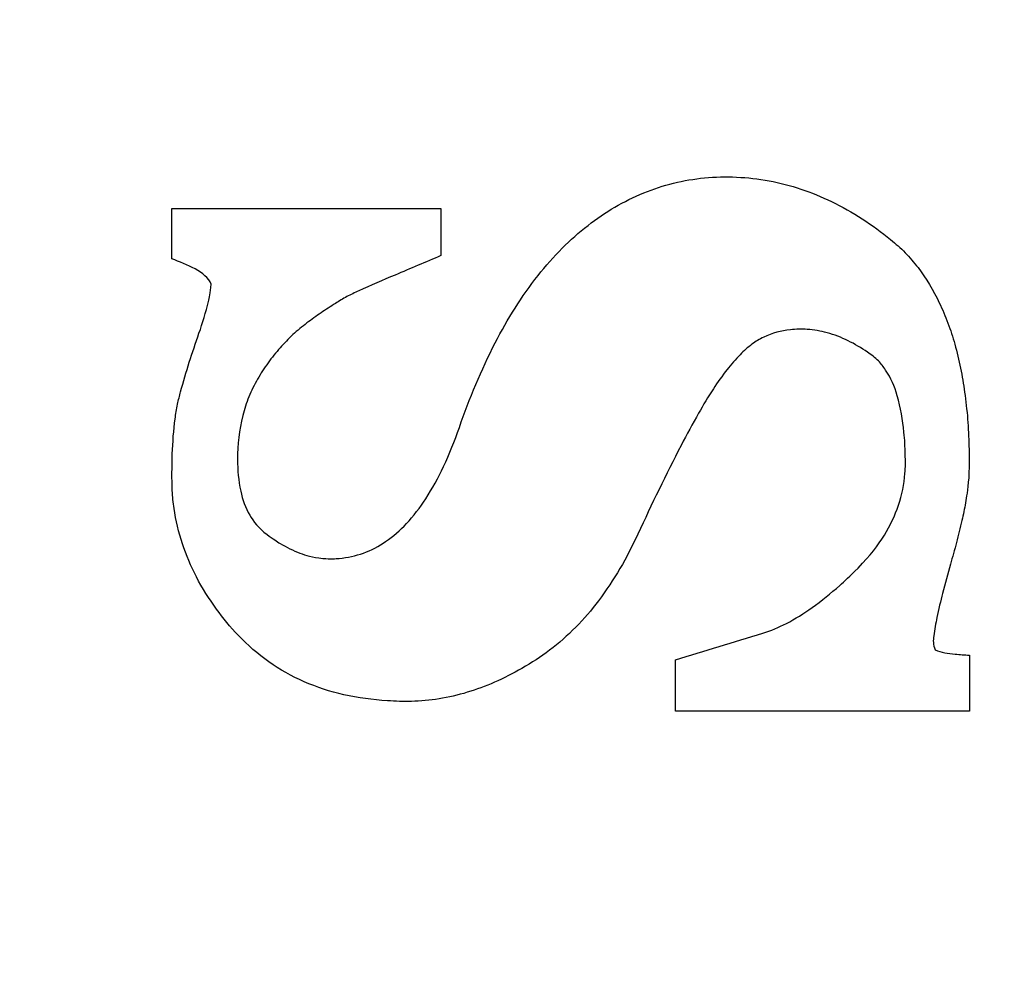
# Model space of a CAD drawing. Extents: x 68 to 125, y 76 to 211.
# Tile 17 of 89: x 78.83 to 81.13, y 121.35 to 123.55. Entities that reach past the tile are written whole.
import ezdxf

# ---------------------------------------------------------------- set-up
doc = ezdxf.new("R2010")
doc.units = 0
doc.layers.add('MAKE2D___U_53EF_U_89C1_U_0', color=7, linetype='CONTINUOUS')

# ---------------------------------------------------------------- blocks, each defined once
blk = doc.blocks.new('BLOCK_5')
at = {"layer": 'MAKE2D___U_53EF_U_89C1_U_0'}
blk.add_open_spline([(79.3423, 122.5234), (79.3426, 122.5577), (79.346, 122.5921), (79.3544, 122.6255), (79.3583, 122.6405), (79.3627, 122.6552), (79.3686, 122.6695), (79.3746, 122.6838), (79.3815, 122.6974), (79.3891, 122.7108), (79.3965, 122.7239), (79.4049, 122.7365), (79.4137, 122.7487), (79.4226, 122.761), (79.432, 122.7727), (79.4418, 122.784), (79.4512, 122.7947), (79.4613, 122.8051), (79.4716, 122.8147), (79.4822, 122.8243), (79.4933, 122.8333), (79.5046, 122.842), (79.5152, 122.85), (79.5263, 122.858), (79.5374, 122.8656), (79.5485, 122.8731), (79.5598, 122.8804), (79.5711, 122.8876), (79.5798, 122.893), (79.5886, 122.8984), (79.5978, 122.9034), (79.6066, 122.9082), (79.616, 122.9126), (79.6254, 122.9169), (79.6537, 122.9297), (79.682, 122.9418), (79.7106, 122.9539), (79.7463, 122.969), (79.782, 122.9842), (79.8177, 122.9992), (79.8177, 123.0358), (79.8177, 123.0725), (79.8177, 123.1091), (79.6082, 123.1091), (79.3987, 123.1091), (79.1891, 123.1091), (79.1891, 123.07), (79.1891, 123.0309), (79.1891, 122.9918), (79.2228, 122.9779), (79.2689, 122.9624), (79.2808, 122.9325), (79.2785, 122.9108), (79.2765, 122.9014), (79.2743, 122.892), (79.2684, 122.8669), (79.2607, 122.8423), (79.2522, 122.8179), (79.2366, 122.7729), (79.2218, 122.7275), (79.2093, 122.6814), (79.2068, 122.6717), (79.2041, 122.662), (79.2021, 122.6521), (79.1997, 122.6408), (79.1979, 122.6295), (79.1964, 122.618), (79.1928, 122.5909), (79.1911, 122.5636), (79.1898, 122.5362), (79.1893, 122.5201), (79.1891, 122.504), (79.1891, 122.488), (79.1891, 122.4755), (79.1891, 122.4629), (79.1898, 122.4504), (79.1905, 122.4364), (79.192, 122.4224), (79.194, 122.4085), (79.2024, 122.3528), (79.2204, 122.2985), (79.2462, 122.2486), (79.2598, 122.2225), (79.2758, 122.1976), (79.293, 122.1737), (79.3088, 122.1521), (79.3256, 122.1316), (79.3438, 122.1124), (79.3657, 122.0895), (79.3896, 122.0685), (79.4155, 122.0503), (79.4413, 122.0322), (79.4689, 122.0167), (79.498, 122.004), (79.5276, 121.991), (79.5589, 121.9809), (79.5906, 121.9737), (79.6241, 121.966), (79.6584, 121.9616), (79.6926, 121.9594), (79.7113, 121.9582), (79.73, 121.9575), (79.7485, 121.958), (79.7702, 121.9585), (79.7916, 121.9605), (79.8133, 121.9639), (79.8577, 121.9711), (79.9012, 121.9846), (79.9424, 122.0027), (79.9648, 122.0124), (79.9862, 122.0233), (80.0069, 122.0352), (80.0293, 122.0481), (80.0511, 122.062), (80.0715, 122.0774), (80.1149, 122.1101), (80.153, 122.1498), (80.1858, 122.1931), (80.2222, 122.2412), (80.2523, 122.2938), (80.2777, 122.3486), (80.3102, 122.4184), (80.3435, 122.4878), (80.3789, 122.556), (80.3922, 122.5813), (80.4055, 122.6064), (80.4198, 122.6312), (80.4306, 122.6504), (80.442, 122.6695), (80.4543, 122.6879), (80.4641, 122.7034), (80.475, 122.7185), (80.4863, 122.733), (80.4959, 122.7451), (80.506, 122.7568), (80.5166, 122.7678), (80.5253, 122.7766), (80.5346, 122.7849), (80.5444, 122.7923), (80.5531, 122.7986), (80.5622, 122.8042), (80.5718, 122.8089), (80.5913, 122.8184), (80.6127, 122.8239), (80.6344, 122.8262), (80.6472, 122.8275), (80.6605, 122.8278), (80.6735, 122.8269), (80.6891, 122.8258), (80.7048, 122.8231), (80.7198, 122.819), (80.7538, 122.8099), (80.7854, 122.7936), (80.8142, 122.7738), (80.8233, 122.7676), (80.832, 122.761), (80.8398, 122.7533), (80.8462, 122.747), (80.8519, 122.7397), (80.8568, 122.732), (80.8694, 122.7137), (80.8778, 122.6932), (80.8839, 122.6721), (80.8923, 122.6443), (80.8972, 122.6155), (80.8997, 122.5867), (80.9014, 122.5693), (80.9024, 122.5521), (80.9026, 122.5346), (80.9032, 122.5198), (80.9032, 122.505), (80.9019, 122.4903), (80.9002, 122.4651), (80.895, 122.4403), (80.8869, 122.4165), (80.8787, 122.3919), (80.8674, 122.3683), (80.8539, 122.3462), (80.8389, 122.322), (80.8208, 122.2996), (80.7924, 122.2696), (80.7721, 122.2495), (80.7608, 122.2391), (80.7494, 122.2287), (80.7287, 122.2105), (80.7073, 122.1931), (80.6849, 122.177), (80.6657, 122.1634), (80.6457, 122.1508), (80.6248, 122.14), (80.607, 122.1308), (80.5888, 122.123), (80.5698, 122.1174), (80.5018, 122.0967), (80.4336, 122.076), (80.3654, 122.0553), (80.3654, 122.0153), (80.3654, 121.9752), (80.3654, 121.9352), (80.5945, 121.9352), (80.8236, 121.9352), (81.0527, 121.9352), (81.0527, 121.9787), (81.0527, 122.0223), (81.0527, 122.0658), (81.0413, 122.0667), (81.0305, 122.0676), (81.0194, 122.0683), (81.0014, 122.0697), (80.9876, 122.0725), (80.9726, 122.0781), (80.9669, 122.091), (80.9679, 122.1013), (80.9694, 122.1114), (80.9713, 122.1258), (80.9738, 122.1401), (80.9768, 122.1542), (80.9805, 122.1731), (80.9852, 122.1918), (80.9898, 122.2104), (80.9958, 122.233), (81.0017, 122.2557), (81.0081, 122.2782), (81.013, 122.2951), (81.0179, 122.3122), (81.0224, 122.3293), (81.027, 122.3464), (81.031, 122.3636), (81.0349, 122.3808), (81.0381, 122.3944), (81.0411, 122.4081), (81.0433, 122.4219), (81.046, 122.4357), (81.048, 122.4495), (81.0511, 122.4806), (81.0527, 122.5165), (81.0524, 122.5352), (81.0516, 122.5538), (81.0509, 122.575), (81.05, 122.5962), (81.0485, 122.6173), (81.0465, 122.6385), (81.0443, 122.6595), (81.0413, 122.6804), (81.0389, 122.6993), (81.0357, 122.7181), (81.0317, 122.7367), (81.028, 122.7553), (81.0236, 122.7739), (81.0184, 122.7923), (81.0137, 122.8089), (81.0086, 122.8253), (81.0024, 122.8415), (80.9962, 122.8578), (80.9896, 122.8737), (80.9822, 122.8893), (80.9685, 122.9181), (80.9517, 122.9457), (80.9325, 122.9712), (80.9228, 122.9833), (80.913, 122.995), (80.9024, 123.006), (80.8918, 123.0169), (80.8803, 123.027), (80.8684, 123.0367), (80.826, 123.0716), (80.7797, 123.1017), (80.7302, 123.1256), (80.6839, 123.1479), (80.6349, 123.1647), (80.5844, 123.174), (80.5593, 123.1787), (80.5341, 123.1815), (80.5085, 123.1826), (80.4836, 123.1838), (80.4582, 123.1832), (80.4336, 123.1808), (80.3849, 123.1762), (80.3368, 123.1643), (80.2915, 123.1457), (80.2447, 123.1268), (80.2011, 123.1007), (80.1614, 123.0698), (80.14, 123.0532), (80.12, 123.0355), (80.101, 123.0166), (80.0811, 122.9965), (80.0621, 122.9752), (80.0446, 122.953), (80.0059, 122.9041), (79.9732, 122.8509), (79.9446, 122.7956), (79.9116, 122.7319), (79.8843, 122.6657), (79.8606, 122.598), (79.8498, 122.5668), (79.8377, 122.5361), (79.8237, 122.5063), (79.8113, 122.4804), (79.7978, 122.4553), (79.7823, 122.4314), (79.7687, 122.4108), (79.7537, 122.3911), (79.7369, 122.3732), (79.7222, 122.3577), (79.7064, 122.3434), (79.6884, 122.3314), (79.6724, 122.3203), (79.6549, 122.3112), (79.6364, 122.3045), (79.6182, 122.298), (79.5992, 122.2939), (79.5798, 122.2921), (79.5707, 122.2912), (79.561, 122.2908), (79.5415, 122.292), (79.5165, 122.295), (79.5019, 122.299), (79.4882, 122.3043), (79.4721, 122.3103), (79.4568, 122.3181), (79.4421, 122.3268), (79.4339, 122.3317), (79.4258, 122.337), (79.4113, 122.3476), (79.3911, 122.3638), (79.3795, 122.3777), (79.3709, 122.393), (79.3608, 122.4103), (79.3541, 122.4295), (79.3497, 122.4491), (79.3443, 122.4735), (79.3423, 122.4984), (79.3423, 122.5234)], degree=3, knots=[0, 0, 0, 0, 1, 1, 1, 2, 2, 2, 3, 3, 3, 4, 4, 4, 5, 5, 5, 6, 6, 6, 7, 7, 7, 8, 8, 8, 9, 9, 9, 10, 10, 10, 11, 11, 11, 12, 12, 12, 13, 13, 13, 14, 14, 14, 15, 15, 15, 16, 16, 16, 17, 17, 17, 18, 18, 18, 19, 19, 19, 20, 20, 20, 21, 21, 21, 22, 22, 22, 23, 23, 23, 24, 24, 24, 25, 25, 25, 26, 26, 26, 27, 27, 27, 28, 28, 28, 29, 29, 29, 30, 30, 30, 31, 31, 31, 32, 32, 32, 33, 33, 33, 34, 34, 34, 35, 35, 35, 36, 36, 36, 37, 37, 37, 38, 38, 38, 39, 39, 39, 40, 40, 40, 41, 41, 41, 42, 42, 42, 43, 43, 43, 44, 44, 44, 45, 45, 45, 46, 46, 46, 47, 47, 47, 48, 48, 48, 49, 49, 49, 50, 50, 50, 51, 51, 51, 52, 52, 52, 53, 53, 53, 54, 54, 54, 55, 55, 55, 56, 56, 56, 57, 57, 57, 58, 58, 58, 59, 59, 59, 60, 60, 60, 61, 61, 61, 62, 62, 62, 63, 63, 63, 64, 64, 64, 65, 65, 65, 66, 66, 66, 67, 67, 67, 68, 68, 68, 69, 69, 69, 70, 70, 70, 71, 71, 71, 72, 72, 72, 73, 73, 73, 74, 74, 74, 75, 75, 75, 76, 76, 76, 77, 77, 77, 78, 78, 78, 79, 79, 79, 80, 80, 80, 81, 81, 81, 82, 82, 82, 83, 83, 83, 84, 84, 84, 85, 85, 85, 86, 86, 86, 87, 87, 87, 88, 88, 88, 89, 89, 89, 90, 90, 90, 91, 91, 91, 92, 92, 92, 93, 93, 93, 94, 94, 94, 95, 95, 95, 96, 96, 96, 97, 97, 97, 98, 98, 98, 99, 99, 99, 100, 100, 100, 101, 101, 101, 102, 102, 102, 103, 103, 103, 104, 104, 104, 105, 105, 105, 106, 106, 106, 107, 107, 107, 108, 108, 108, 109, 109, 109, 110, 110, 110, 111, 111, 111, 111], dxfattribs=at)

msp = doc.modelspace()

# ---------------------------------------------------------------- linework, layer by layer
at = {"layer": 'MAKE2D___U_53EF_U_89C1_U_0', "color": 7}
msp.add_open_spline([(76.6301, 171.8462), (76.6365, 172.0291), (76.6429, 172.212), (76.6494, 172.3949), (76.6542, 172.5318), (76.6757, 172.6201), (76.7055, 172.684), (76.7354, 172.7479), (76.7736, 172.7874), (76.8177, 172.8098), (76.9058, 172.8546), (77.0174, 172.831), (77.1463, 172.7568), (77.2752, 172.6827), (77.4214, 172.5581), (77.586, 172.3796), (77.7507, 172.201), (77.9339, 171.9685), (78.1484, 171.6443), (79.708, 169.2881), (81.2675, 166.9319), (82.827, 164.5757), (84.1082, 162.6401), (84.68, 160.7402), (84.68, 158.419), (84.68, 136.476), (84.68, 114.533), (84.68, 92.59), (84.68, 90.2689), (84.1082, 88.3689), (82.827, 86.4333), (81.2675, 84.0771), (79.708, 81.7209), (78.1484, 79.3647), (77.9339, 79.0405), (77.7507, 78.808), (77.586, 78.6295), (77.4214, 78.4509), (77.2752, 78.3263), (77.1463, 78.2522), (77.0174, 78.1781), (76.9058, 78.1544), (76.8177, 78.1992), (76.7736, 78.2216), (76.7354, 78.2612), (76.7055, 78.325), (76.6757, 78.3889), (76.6542, 78.4772), (76.6494, 78.6142), (76.6429, 78.797), (76.6365, 78.9799), (76.6301, 79.1628), (76.6301, 110.0573), (76.6301, 140.9517), (76.6301, 171.8462), (78.3748, 169.2103), (80.1195, 166.5743), (81.8642, 163.9384), (83.0127, 162.2031), (83.5253, 160.4999), (83.5253, 158.419), (83.5253, 136.476), (83.5253, 114.533), (83.5253, 92.59), (83.5253, 90.5091), (83.0127, 88.8059), (81.8642, 87.0707), (80.1195, 84.4347), (78.3748, 81.7987), (76.6301, 79.1628)], degree=3, knots=[0, 0, 0, 0, 1, 1, 1, 2, 2, 2, 3, 3, 3, 4, 4, 4, 5, 5, 5, 6, 6, 6, 7, 7, 7, 8, 8, 8, 9, 9, 9, 10, 10, 10, 11, 11, 11, 12, 12, 12, 13, 13, 13, 14, 14, 14, 15, 15, 15, 16, 16, 16, 17, 17, 17, 18, 18, 18, 19, 19, 19, 20, 20, 20, 21, 21, 21, 22, 22, 22, 23, 23, 23, 23], dxfattribs=at)

# ---------------------------------------------------------------- block references
at = {"layer": 'MAKE2D___U_53EF_U_89C1_U_0'}
msp.add_blockref('BLOCK_5', (0, 0), dxfattribs=at)

doc.saveas('drawing.dxf')
